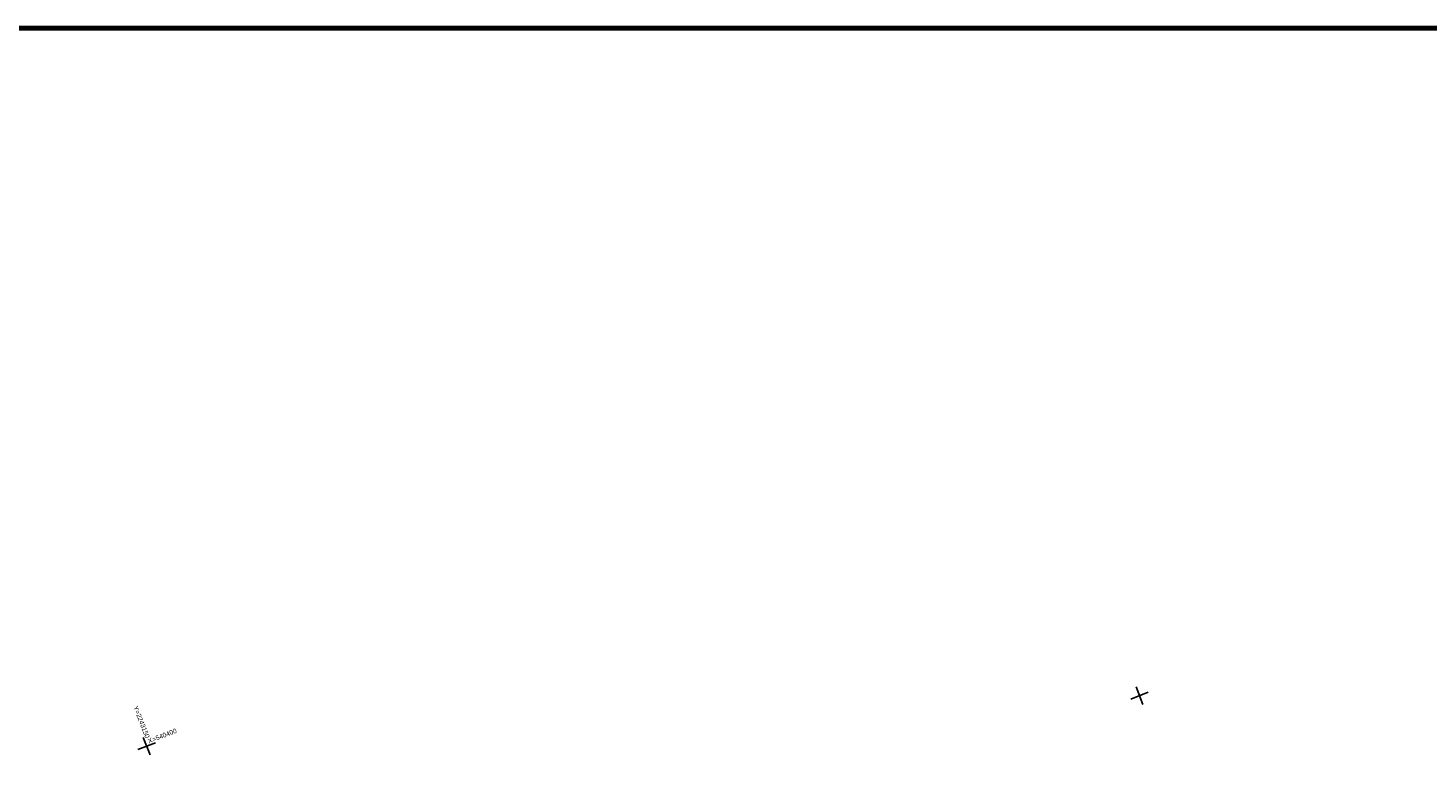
# Model space of a CAD drawing. Header units: millimetres. Extents: x -10 to 1169, y 1 to 1686.
# Tile 167 of 224: x 348 to 570, y 1214 to 1332. Entities that reach past the tile are written whole.
import ezdxf

# ---------------------------------------------------------------- set-up
doc = ezdxf.new("R2010")
doc.units = ezdxf.units.MM
doc.layers.add('COORDS', color=7, linetype='Continuous')
doc.layers.add('Листы', color=7, linetype='Continuous')
doc.styles.get("Standard").update_dxf_attribs({"font": 'arial.ttf'})

msp = doc.modelspace()

# ---------------------------------------------------------------- linework, layer by layer
at = {"layer": 'COORDS', "lineweight": -2}
for p, q in [((524.86457, 1224.74051), (523.77241, 1227.53465)), ((522.92142, 1225.5915), (525.71555, 1226.68366)), ((365.01206, 1217.55203), (367.80619, 1218.6442)), ((366.95521, 1216.70105), (365.86304, 1219.49518))]:
    msp.add_line(p, q, dxfattribs=at)
at = {"layer": 'Листы', "lineweight": 70, "ltscale": 200}
msp.add_lwpolyline([(1167.09237, 1332.30798), (-9.65295, 1332.30798), (-9.65295, 1046.42792), (1167.09237, 1046.42792)], close=True, dxfattribs=at)

# ---------------------------------------------------------------- texts
at = {"layer": 'COORDS', "lineweight": -2}
for s, rotation, p in [('Y=2243150', 291.3494687, (364.24998, 1224.30864)), ('X=540400', 21.3494687, (366.7838, 1218.51299))]:
    msp.add_text(s, height=0.75, rotation=rotation, dxfattribs=at).set_placement(p)

doc.saveas('drawing.dxf')
